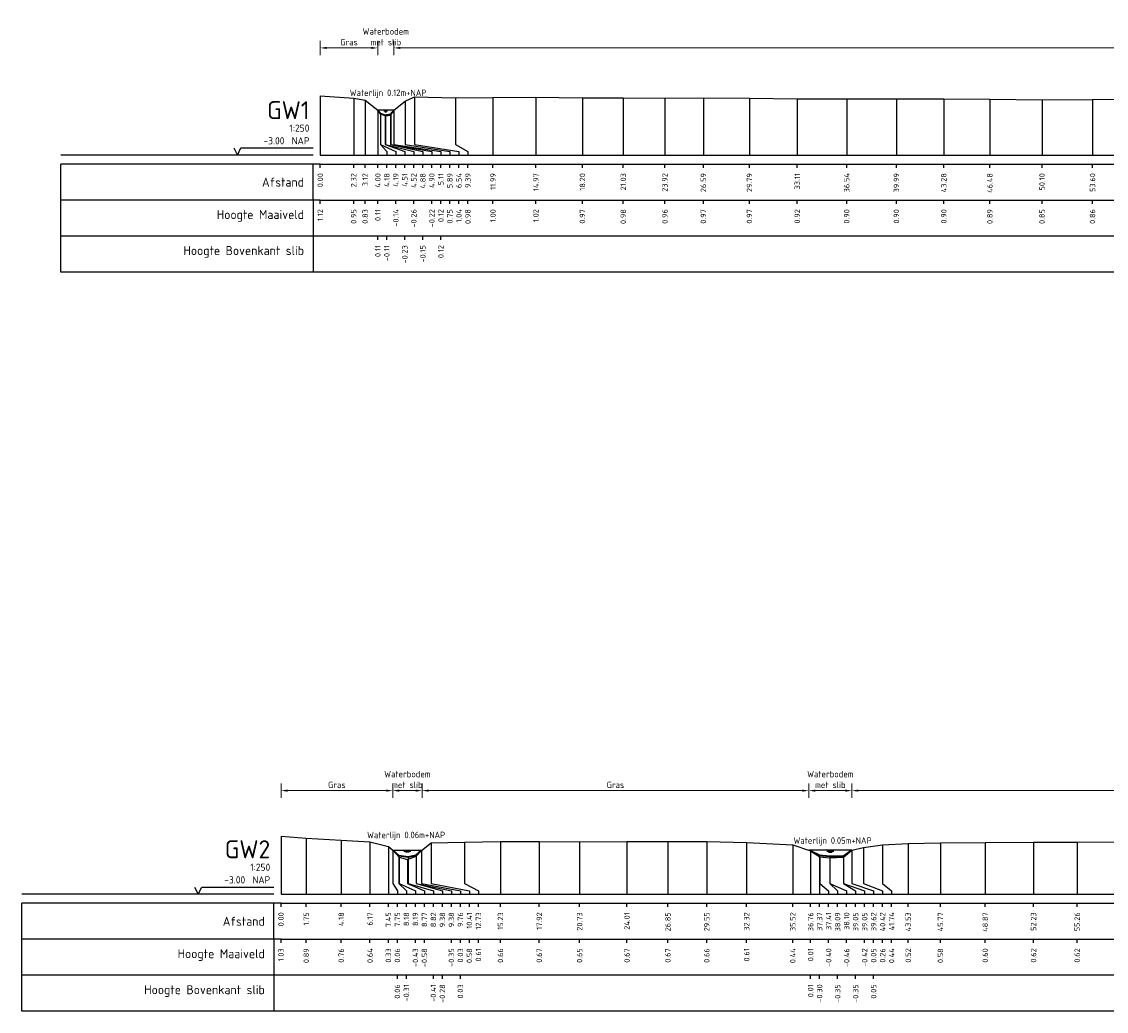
# Model space of a CAD drawing. Header units: metres. Extents: x 132725 to 140175, y 414354 to 417094.
# Tile 21 of 40: x 139679 to 139754, y 417002 to 417071. Entities that reach past the tile are written whole.
import ezdxf
from ezdxf.enums import TextEntityAlignment as Align

# ---------------------------------------------------------------- set-up
doc = ezdxf.new("R2010")
doc.units = ezdxf.units.M
doc.header["$PDMODE"] = 35
doc.header["$PDSIZE"] = 0.075
doc.layers.get('Defpoints').update_dxf_attribs({"true_color": 0x806000})
for name, color, linetype, lineweight in [('B-ME-GW-MAAIVELD-GD', 8, 'GW-MAAIVELD', 25), ('X-ME-AL-PROFIEL_BOVENKANT SLIB-GD', 42, 'Continuous', 35), ('X-XX-AL-DETAIL1-M', 7, 'Continuous', 18), ('X-XX-AL-NAP-T18', 7, 'Continuous', 18)]:
    doc.layers.add(name, color=color, linetype=linetype, lineweight=lineweight)
doc.layers.add('X-ME-AL-PROFIEL_WATERLIJN-GD', color=150, linetype='Continuous')
doc.layers.add('X-ME-AL-PROFIELRASTER-S', color=7, linetype='Continuous')
doc.styles.add('NLCS-ISO-ANNOTATIEF-T18', font='NLCS-ISO.ttf', dxfattribs={"height": 1.8})
doc.styles.add('NLCS-ISO-ANNOTATIVE-T18', font='NLCS-ISO.ttf', dxfattribs={"height": 1.8})
doc.linetypes.add('GW-MAAIVELD', pattern='A,12,[40,NLCS.SHX,S=1,R=0,X=0,Y=-0.5],12', length=24)
doc.dimstyles.new('NLCS-ANNOTATIEF-T18-PIJL_L2_H0', dxfattribs={"dimtxt": 2.5, "dimasz": 1.8, "dimexe": 2, "dimexo": 2, "dimgap": 0.7, "dimtad": 1, "dimzin": 0, "dimdsep": 46, "dimtxsty": 'NLCS-ISO-ANNOTATIEF-T18', "dimcen": 0, "dimdle": 2, "dimclrd": 256, "dimclre": 256, "dimclrt": 10, "dimaunit": 2, "dimadec": 0, "dimazin": 0, "dimtfac": 1, "dimtdec": 3, "dimtofl": 0, "dimtmove": 0, "dimatfit": 3, "dimfxl": 2, "dimfxlon": 1, "dimtfillclr": 256, "dimtolj": 1, "dimtzin": 0, "dimlwd": -1, "dimlwe": -1, "dimarcsym": 0})

# ---------------------------------------------------------------- blocks, each defined once
blk = doc.blocks.new('SAL-PROFIELRASTER-D')
at = {"color": 0, "linetype": 'ByBlock', "lineweight": -2, "flags": 128}
for points in [[(-2, 0), (-72, 0)], [(-24, 2), (-23, 0), (-22, 2), (-2, 2)], [(-72, -12.5), (-72, -2.5)], [(0, -2.5), (-72, -2.5)], [(-2, -12.5), (-2, -2.5)], [(0, -12.5), (-72, -12.5)]]:
    blk.add_lwpolyline(points, dxfattribs=at)
at = {"color": 0, "linetype": 'ByBlock', "lineweight": -2, "style": 'NLCS-ISO-ANNOTATIVE-T18'}
blk.add_text('NAP', height=2, dxfattribs=at).set_placement((-3, 3), align=Align.RIGHT)
blk.add_text('Afstand', height=2.5, dxfattribs=at).set_placement((-4.5, -7.5), align=Align.MIDDLE_RIGHT)
for tag, height, p in [('PROFIELNR', 5, (-3, 10)), ('SCHAAL', 2, (-3, 6.5)), ('NAP', 2, (-9.94, 3))]:
    blk.add_attdef(tag, text='', height=height, dxfattribs=at).set_placement(p, align=Align.RIGHT)
blk = doc.blocks.new('SAL-PROFIELRASTER_BALK_EIND1-D')
at = {"color": 0, "linetype": 'ByBlock', "lineweight": -2, "flags": 128}
for points in [[(0, 0), (1, 0)], [(0, -2.5), (1, -2.5)], [(0, -12.5), (1, -12.5)]]:
    blk.add_lwpolyline(points, dxfattribs=at)
blk = doc.blocks.new('SAL-PROFIELRASTER_BALK-D')
at = {"color": 0, "linetype": 'ByBlock', "lineweight": -2}
for p, q in [((-72, -12.5), (-72, -2.5)), ((-2, -2.5), (-2, -12.5)), ((0, -12.5), (-72, -12.5))]:
    blk.add_line(p, q, dxfattribs=at)
at = {"color": 0, "linetype": 'ByBlock', "lineweight": -2, "style": 'NLCS-ISO-ANNOTATIVE-T18'}
for tag, height, p in [('TITEL1', 2.5, (-4.5, -6.5)), ('TITEL2', 1.5, (-4.5, -9.5))]:
    blk.add_attdef(tag, text='', height=height, dxfattribs=at).set_placement(p, align=Align.MIDDLE_RIGHT)
blk = doc.blocks.new('SAL-PROFIELRASTER_BALK_EIND2-D')
at = {"color": 0, "linetype": 'ByBlock', "lineweight": -2}
blk.add_line((1, -12.5), (0, -12.5), dxfattribs=at)
blk = doc.blocks.new('SAL-PROFIELRASTER_BALK_DATA-D')
at = {"color": 0, "linetype": 'ByBlock', "lineweight": -2}
blk.add_lwpolyline([(0, -3.5), (0, -2.5)], dxfattribs=at)
at = {"color": 0, "linetype": 'ByBlock', "lineweight": -2, "style": 'NLCS-ISO-ANNOTATIVE-T18'}
blk.add_attdef('GETAL', text='', height=1.5, rotation=90, dxfattribs=at).set_placement((0.75, -5), align=Align.RIGHT)
blk = doc.blocks.new('SAL-PROFIELRASTER_AANHAAL-D')
at = {"color": 9, "linetype": 'ByBlock', "lineweight": -2, "flags": 128}
blk.add_lwpolyline([(0, 1), (0, 0)], dxfattribs=at)
blk = doc.blocks.new('SAL-PROFIELRASTER_AANHAAL_STAGGER-D')
at = {"color": 9, "linetype": 'ByBlock', "lineweight": -2, "flags": 128}
for points in [[(0, 0), (0, -0.25)], [(0, -0.25), (1, -0.75)], [(1, -0.75), (1, -1)]]:
    blk.add_lwpolyline(points, dxfattribs=at)
blk = doc.blocks.new('*D49')
at = {"layer": 'Defpoints', "color": 0, "transparency": 16777216}
for p in [(139703.831, 417069.218), (139703.831, 417064.893), (139704.956, 417064.893)]:
    blk.add_point(p, dxfattribs=at)
at = {"layer": 'X-XX-AL-DETAIL1-M', "transparency": 16777216}
for p, q in [((139703.831, 417068.718), (139703.831, 417069.718)), ((139704.956, 417068.718), (139704.956, 417069.718)), ((139703.381, 417069.218), (139702.931, 417069.218)), ((139705.406, 417069.218), (139705.856, 417069.218))]:
    blk.add_line(p, q, dxfattribs=at)
for points in [[(139703.381, 417069.293), (139703.381, 417069.143), (139703.831, 417069.218)], [(139705.406, 417069.293), (139705.406, 417069.143), (139704.956, 417069.218)]]:
    blk.add_solid(points, dxfattribs=at)
at = {"layer": 'X-XX-AL-DETAIL1-M', "color": 10, "transparency": 16777216, "insert": (139704.393, 417069.993), "char_height": 0.45, "attachment_point": 5, "style": 'NLCS-ISO-ANNOTATIEF-T18'}
blk.add_mtext('\\A1;Waterbodem\\Pmet slib', dxfattribs=at)
blk = doc.blocks.new('*D52')
at = {"layer": 'Defpoints', "color": 0, "transparency": 16777216}
for p in [(139699.842, 417069.218), (139699.842, 417065.893), (139703.831, 417064.893)]:
    blk.add_point(p, dxfattribs=at)
at = {"layer": 'X-XX-AL-DETAIL1-M', "transparency": 16777216}
for p, q in [((139699.842, 417068.718), (139699.842, 417069.718)), ((139703.831, 417068.718), (139703.831, 417069.718)), ((139703.381, 417069.218), (139700.292, 417069.218))]:
    blk.add_line(p, q, dxfattribs=at)
for points in [[(139700.292, 417069.293), (139700.292, 417069.143), (139699.842, 417069.218)], [(139703.381, 417069.293), (139703.381, 417069.143), (139703.831, 417069.218)]]:
    blk.add_solid(points, dxfattribs=at)
at = {"layer": 'X-XX-AL-DETAIL1-M', "color": 10, "transparency": 16777216, "insert": (139701.836, 417069.618), "char_height": 0.45, "attachment_point": 5, "style": 'NLCS-ISO-ANNOTATIEF-T18'}
blk.add_mtext('\\A1;Gras', dxfattribs=at)
blk = doc.blocks.new('*D53')
at = {"layer": 'Defpoints', "color": 0, "transparency": 16777216}
for p in [(139704.956, 417069.218), (139704.956, 417064.893), (139821.82, 417064.817)]:
    blk.add_point(p, dxfattribs=at)
at = {"layer": 'X-XX-AL-DETAIL1-M', "transparency": 16777216}
for p, q in [((139704.956, 417068.718), (139704.956, 417069.718)), ((139821.82, 417068.718), (139821.82, 417069.718)), ((139821.37, 417069.218), (139705.406, 417069.218))]:
    blk.add_line(p, q, dxfattribs=at)
for points in [[(139705.406, 417069.293), (139705.406, 417069.143), (139704.956, 417069.218)], [(139821.37, 417069.293), (139821.37, 417069.143), (139821.82, 417069.218)]]:
    blk.add_solid(points, dxfattribs=at)
at = {"layer": 'X-XX-AL-DETAIL1-M', "color": 10, "transparency": 16777216, "insert": (139763.388, 417069.618), "char_height": 0.45, "attachment_point": 5, "style": 'NLCS-ISO-ANNOTATIEF-T18'}
blk.add_mtext('\\A1;Gras', dxfattribs=at)
blk = doc.blocks.new('*D57')
at = {"layer": 'Defpoints', "color": 0, "transparency": 16777216}
for p in [(139704.872, 417017.654), (139704.872, 417013.516), (139706.91, 417013.516)]:
    blk.add_point(p, dxfattribs=at)
at = {"layer": 'X-XX-AL-DETAIL1-M', "transparency": 16777216}
for p, q in [((139704.872, 417017.154), (139704.872, 417018.154)), ((139706.46, 417017.654), (139705.322, 417017.654)), ((139706.91, 417017.154), (139706.91, 417018.154))]:
    blk.add_line(p, q, dxfattribs=at)
for points in [[(139705.322, 417017.729), (139705.322, 417017.579), (139704.872, 417017.654)], [(139706.46, 417017.729), (139706.46, 417017.579), (139706.91, 417017.654)]]:
    blk.add_solid(points, dxfattribs=at)
at = {"layer": 'X-XX-AL-DETAIL1-M', "color": 10, "transparency": 16777216, "insert": (139705.891, 417018.429), "char_height": 0.45, "attachment_point": 5, "style": 'NLCS-ISO-ANNOTATIEF-T18'}
blk.add_mtext('\\A1;Waterbodem\\Pmet slib', dxfattribs=at)
blk = doc.blocks.new('*D58')
at = {"layer": 'Defpoints', "color": 0, "transparency": 16777216}
for p in [(139733.754, 417017.654), (139733.754, 417013.51), (139736.743, 417013.51)]:
    blk.add_point(p, dxfattribs=at)
at = {"layer": 'X-XX-AL-DETAIL1-M', "transparency": 16777216}
for p, q in [((139733.754, 417017.154), (139733.754, 417018.154)), ((139736.293, 417017.654), (139734.204, 417017.654)), ((139736.743, 417017.154), (139736.743, 417018.154))]:
    blk.add_line(p, q, dxfattribs=at)
for points in [[(139734.204, 417017.729), (139734.204, 417017.579), (139733.754, 417017.654)], [(139736.293, 417017.729), (139736.293, 417017.579), (139736.743, 417017.654)]]:
    blk.add_solid(points, dxfattribs=at)
at = {"layer": 'X-XX-AL-DETAIL1-M', "color": 10, "transparency": 16777216, "insert": (139735.248, 417018.429), "char_height": 0.45, "attachment_point": 5, "style": 'NLCS-ISO-ANNOTATIEF-T18'}
blk.add_mtext('\\A1;Waterbodem\\Pmet slib', dxfattribs=at)
blk = doc.blocks.new('*D62')
at = {"layer": 'Defpoints', "color": 0, "transparency": 16777216}
for p in [(139736.743, 417017.654), (139736.743, 417013.51), (139891.279, 417013.503)]:
    blk.add_point(p, dxfattribs=at)
at = {"layer": 'X-XX-AL-DETAIL1-M', "transparency": 16777216}
for p, q in [((139736.743, 417017.154), (139736.743, 417018.154)), ((139890.829, 417017.654), (139737.193, 417017.654)), ((139891.279, 417017.154), (139891.279, 417018.154))]:
    blk.add_line(p, q, dxfattribs=at)
for points in [[(139737.193, 417017.729), (139737.193, 417017.579), (139736.743, 417017.654)], [(139890.829, 417017.729), (139890.829, 417017.579), (139891.279, 417017.654)]]:
    blk.add_solid(points, dxfattribs=at)
at = {"layer": 'X-XX-AL-DETAIL1-M', "color": 10, "transparency": 16777216, "insert": (139870.377, 417018.054), "char_height": 0.45, "attachment_point": 5, "style": 'NLCS-ISO-ANNOTATIEF-T18'}
blk.add_mtext('\\A1;Gras', dxfattribs=at)
blk = doc.blocks.new('*D63')
at = {"layer": 'Defpoints', "color": 0, "transparency": 16777216}
for p in [(139706.91, 417017.654), (139706.91, 417013.516), (139733.754, 417013.51)]:
    blk.add_point(p, dxfattribs=at)
at = {"layer": 'X-XX-AL-DETAIL1-M', "transparency": 16777216}
for p, q in [((139706.91, 417017.154), (139706.91, 417018.154)), ((139733.304, 417017.654), (139707.36, 417017.654)), ((139733.754, 417017.154), (139733.754, 417018.154))]:
    blk.add_line(p, q, dxfattribs=at)
for points in [[(139707.36, 417017.729), (139707.36, 417017.579), (139706.91, 417017.654)], [(139733.304, 417017.729), (139733.304, 417017.579), (139733.754, 417017.654)]]:
    blk.add_solid(points, dxfattribs=at)
at = {"layer": 'X-XX-AL-DETAIL1-M', "color": 10, "transparency": 16777216, "insert": (139720.332, 417018.054), "char_height": 0.45, "attachment_point": 5, "style": 'NLCS-ISO-ANNOTATIEF-T18'}
blk.add_mtext('\\A1;Gras', dxfattribs=at)
blk = doc.blocks.new('*D64')
at = {"layer": 'Defpoints', "color": 0, "transparency": 16777216}
for p in [(139697.121, 417017.654), (139697.121, 417014.486), (139704.872, 417013.516)]:
    blk.add_point(p, dxfattribs=at)
at = {"layer": 'X-XX-AL-DETAIL1-M', "transparency": 16777216}
for p, q in [((139697.121, 417017.154), (139697.121, 417018.154)), ((139704.422, 417017.654), (139697.571, 417017.654)), ((139704.872, 417017.154), (139704.872, 417018.154))]:
    blk.add_line(p, q, dxfattribs=at)
for points in [[(139697.571, 417017.729), (139697.571, 417017.579), (139697.121, 417017.654)], [(139704.422, 417017.729), (139704.422, 417017.579), (139704.872, 417017.654)]]:
    blk.add_solid(points, dxfattribs=at)
at = {"layer": 'X-XX-AL-DETAIL1-M', "color": 10, "transparency": 16777216, "insert": (139700.996, 417018.054), "char_height": 0.45, "attachment_point": 5, "style": 'NLCS-ISO-ANNOTATIEF-T18'}
blk.add_mtext('\\A1;Gras', dxfattribs=at)

msp = doc.modelspace()

# ---------------------------------------------------------------- linework, layer by layer
at = {"layer": 'B-ME-GW-MAAIVELD-GD', "ltscale": 0.1}
for points in [[(139699.842, 417065.893), (139702.163, 417065.722), (139702.957, 417065.599), (139703.839, 417064.886), (139704.033, 417064.634), (139704.361, 417064.515), (139704.747, 417064.554), (139704.956, 417064.893), (139705.735, 417065.521), (139706.382, 417065.812), (139709.235, 417065.754), (139711.831, 417065.77), (139714.81, 417065.792), (139718.04, 417065.742), (139720.872, 417065.754), (139723.764, 417065.738), (139726.432, 417065.747), (139729.632, 417065.741), (139732.948, 417065.694), (139736.381, 417065.673), (139739.83, 417065.673), (139743.122, 417065.673), (139746.318, 417065.659), (139749.939, 417065.622), (139753.444, 417065.633), (139756.727, 417065.669)], [(139697.121, 417014.486), (139698.87, 417014.35), (139701.297, 417014.215), (139703.293, 417014.095), (139704.57, 417013.782), (139704.872, 417013.516), (139705.315, 417013.031), (139705.896, 417012.882), (139706.497, 417013.105), (139706.877, 417013.488), (139707.53, 417014.037), (139709.852, 417014.071), (139712.348, 417014.113), (139715.044, 417014.126), (139717.847, 417014.104), (139721.131, 417014.125), (139723.97, 417014.123), (139726.67, 417014.118), (139729.439, 417014.063), (139732.641, 417013.897), (139733.877, 417013.467), (139734.527, 417013.057), (139735.218, 417012.993), (139736.17, 417013.042), (139736.743, 417013.51), (139737.54, 417013.712), (139738.862, 417013.898), (139740.652, 417013.979), (139742.888, 417014.038), (139745.996, 417014.058), (139749.35, 417014.076), (139752.377, 417014.072), (139755.358, 417014.091)]]:
    msp.add_lwpolyline(points, dxfattribs=at)
at = {"layer": 'X-ME-AL-PROFIEL_BOVENKANT SLIB-GD'}
for points in [[(139703.839, 417064.886), (139704.024, 417064.663), (139704.349, 417064.543), (139704.727, 417064.623), (139704.956, 417064.893)], [(139704.872, 417013.516), (139705.306, 417013.147), (139705.936, 417013.049), (139706.504, 417013.18), (139706.877, 417013.488)], [(139733.877, 417013.467), (139734.489, 417013.162), (139735.214, 417013.105), (139736.17, 417013.111), (139736.743, 417013.51)]]:
    msp.add_lwpolyline(points, dxfattribs=at)
at = {"layer": 'X-ME-AL-PROFIEL_WATERLIJN-GD'}
for points in [[(139704.956, 417064.893), (139703.831, 417064.893)], [(139704.267, 417064.841), (139704.517, 417064.841)], [(139704.323, 417064.791), (139704.448, 417064.791)], [(139704.872, 417013.516), (139706.91, 417013.516)], [(139705.641, 417013.454), (139706.141, 417013.454)], [(139705.766, 417013.395), (139706.016, 417013.395)], [(139736.743, 417013.51), (139733.754, 417013.51)], [(139734.998, 417013.448), (139735.498, 417013.448)], [(139735.123, 417013.389), (139735.373, 417013.389)]]:
    msp.add_lwpolyline(points, dxfattribs=at)

# ---------------------------------------------------------------- block references
at = {"layer": 'X-ME-AL-PROFIELRASTER-S'}
for p, yscale in [((139699.842, 417061.774), 4.119), ((139706.382, 417062.774), 3.038), ((139709.235, 417062.774), 2.98), ((139711.831, 417061.774), 3.996), ((139714.81, 417061.774), 4.018), ((139718.04, 417061.774), 3.968), ((139720.872, 417061.774), 3.98), ((139723.764, 417061.774), 3.964), ((139726.432, 417061.774), 3.973), ((139729.632, 417061.774), 3.967), ((139702.163, 417061.774), 3.948), ((139702.957, 417061.774), 3.825), ((139705.735, 417062.774), 2.747), ((139732.948, 417061.774), 3.92), ((139736.381, 417061.774), 3.899), ((139739.83, 417061.774), 3.899), ((139743.122, 417061.774), 3.899), ((139746.318, 417061.774), 3.885), ((139749.939, 417061.774), 3.848), ((139753.444, 417061.774), 3.859), ((139703.839, 417061.774), 3.112), ((139703.839, 417061.774), 3.112), ((139703.839, 417061.774), 3.112), ((139704.024, 417062.774), 1.889), ((139704.033, 417062.774), 1.86), ((139704.349, 417062.774), 1.769), ((139704.361, 417062.774), 1.741), ((139704.727, 417062.774), 1.849), ((139704.747, 417062.774), 1.78), ((139704.956, 417062.774), 2.119), ((139704.956, 417062.774), 2.119), ((139704.956, 417062.774), 2.119), ((139697.121, 417010.457), 4.029), ((139698.87, 417010.457), 3.893), ((139701.297, 417010.457), 3.758), ((139703.293, 417010.457), 3.638), ((139707.53, 417011.457), 2.58), ((139709.852, 417011.457), 2.614), ((139712.348, 417010.457), 3.656), ((139715.044, 417010.457), 3.669), ((139717.847, 417010.457), 3.647), ((139721.131, 417010.457), 3.668), ((139723.97, 417010.457), 3.666), ((139726.67, 417010.457), 3.661), ((139729.439, 417010.457), 3.606), ((139732.641, 417010.457), 3.44), ((139738.862, 417011.457), 2.441), ((139740.652, 417010.457), 3.522), ((139742.888, 417010.457), 3.581), ((139745.996, 417010.457), 3.601), ((139749.35, 417010.457), 3.619), ((139752.377, 417010.457), 3.615), ((139704.57, 417010.457), 3.325), ((139704.872, 417011.457), 2.059), ((139704.872, 417011.457), 2.059), ((139704.872, 417011.457), 2.059), ((139704.872, 417011.457), 2.059), ((139705.306, 417011.457), 1.69), ((139705.936, 417011.457), 1.592), ((139706.497, 417011.457), 1.648), ((139706.504, 417011.457), 1.723), ((139706.877, 417011.457), 2.031), ((139706.877, 417011.457), 2.031), ((139706.877, 417011.457), 2.031), ((139706.877, 417011.457), 2.031), ((139733.877, 417010.457), 3.01), ((139733.877, 417010.457), 3.01), ((139733.877, 417010.457), 3.01), ((139733.877, 417010.457), 3.01), ((139734.489, 417011.457), 1.705), ((139734.527, 417011.457), 1.6), ((139735.214, 417011.457), 1.648), ((139736.17, 417011.457), 1.654), ((139736.743, 417011.457), 2.053), ((139736.743, 417011.457), 2.053), ((139736.743, 417011.457), 2.053), ((139736.743, 417011.457), 2.053), ((139737.54, 417011.457), 2.255), ((139705.315, 417011.457), 1.574), ((139705.896, 417011.457), 1.425), ((139735.218, 417011.457), 1.536), ((139736.17, 417011.457), 1.585)]:
    msp.add_blockref('SAL-PROFIELRASTER_AANHAAL-D', p, dxfattribs=dict(at, yscale=yscale))
at = {"layer": 'X-ME-AL-PROFIELRASTER-S', "xscale": 0.25, "yscale": 0.25, "zscale": 0.25}
for name, p, values in [('SAL-PROFIELRASTER-D', (139699.842, 417061.774), {'PROFIELNR': 'GW1', 'SCHAAL': '1:250', 'NAP': '-3.00'}), ('SAL-PROFIELRASTER_BALK_DATA-D', (139699.842, 417061.774), {'GETAL': '0.00'}), ('SAL-PROFIELRASTER_BALK_DATA-D', (139702.163, 417061.774), {'GETAL': '2.32'}), ('SAL-PROFIELRASTER_BALK_DATA-D', (139702.957, 417061.774), {'GETAL': '3.12'}), ('SAL-PROFIELRASTER_BALK_DATA-D', (139703.839, 417061.774), {'GETAL': '4.00'}), ('SAL-PROFIELRASTER_BALK_DATA-D', (139703.839, 417061.774), {'GETAL': '4.00'}), ('SAL-PROFIELRASTER_BALK_DATA-D', (139703.839, 417061.774), {'GETAL': '4.00'}), ('SAL-PROFIELRASTER_BALK_DATA-D', (139704.464, 417061.774), {'GETAL': '4.18'}), ('SAL-PROFIELRASTER_BALK_DATA-D', (139705.089, 417061.774), {'GETAL': '4.19'}), ('SAL-PROFIELRASTER_BALK_DATA-D', (139705.714, 417061.774), {'GETAL': '4.51'}), ('SAL-PROFIELRASTER_BALK_DATA-D', (139706.339, 417061.774), {'GETAL': '4.52'}), ('SAL-PROFIELRASTER_BALK_DATA-D', (139706.964, 417061.774), {'GETAL': '4.88'}), ('SAL-PROFIELRASTER_BALK_DATA-D', (139707.589, 417061.774), {'GETAL': '4.90'}), ('SAL-PROFIELRASTER_BALK_DATA-D', (139708.214, 417061.774), {'GETAL': '5.11'}), ('SAL-PROFIELRASTER_BALK_DATA-D', (139708.214, 417061.774), {'GETAL': '5.11'}), ('SAL-PROFIELRASTER_BALK_DATA-D', (139708.214, 417061.774), {'GETAL': '5.11'}), ('SAL-PROFIELRASTER_BALK_DATA-D', (139708.839, 417061.774), {'GETAL': '5.89'}), ('SAL-PROFIELRASTER_BALK_DATA-D', (139709.464, 417061.774), {'GETAL': '6.54'}), ('SAL-PROFIELRASTER_BALK_DATA-D', (139710.089, 417061.774), {'GETAL': '9.39'}), ('SAL-PROFIELRASTER_BALK_DATA-D', (139711.831, 417061.774), {'GETAL': '11.99'}), ('SAL-PROFIELRASTER_BALK_DATA-D', (139714.81, 417061.774), {'GETAL': '14.97'}), ('SAL-PROFIELRASTER_BALK_DATA-D', (139718.04, 417061.774), {'GETAL': '18.20'}), ('SAL-PROFIELRASTER_BALK_DATA-D', (139720.872, 417061.774), {'GETAL': '21.03'}), ('SAL-PROFIELRASTER_BALK_DATA-D', (139723.764, 417061.774), {'GETAL': '23.92'}), ('SAL-PROFIELRASTER_BALK_DATA-D', (139726.432, 417061.774), {'GETAL': '26.59'}), ('SAL-PROFIELRASTER_BALK_DATA-D', (139729.632, 417061.774), {'GETAL': '29.79'}), ('SAL-PROFIELRASTER_BALK_DATA-D', (139732.948, 417061.774), {'GETAL': '33.11'}), ('SAL-PROFIELRASTER_BALK_DATA-D', (139736.381, 417061.774), {'GETAL': '36.54'}), ('SAL-PROFIELRASTER_BALK_DATA-D', (139739.83, 417061.774), {'GETAL': '39.99'}), ('SAL-PROFIELRASTER_BALK_DATA-D', (139743.122, 417061.774), {'GETAL': '43.28'}), ('SAL-PROFIELRASTER_BALK_DATA-D', (139746.318, 417061.774), {'GETAL': '46.48'}), ('SAL-PROFIELRASTER_BALK_DATA-D', (139749.939, 417061.774), {'GETAL': '50.10'}), ('SAL-PROFIELRASTER_BALK_DATA-D', (139753.444, 417061.774), {'GETAL': '53.60'}), ('SAL-PROFIELRASTER_BALK-D', (139699.842, 417059.274), {'TITEL1': 'Hoogte Maaiveld'}), ('SAL-PROFIELRASTER_BALK_DATA-D', (139699.842, 417059.274), {'GETAL': '1.12'}), ('SAL-PROFIELRASTER_BALK_DATA-D', (139702.163, 417059.274), {'GETAL': '0.95'}), ('SAL-PROFIELRASTER_BALK_DATA-D', (139702.957, 417059.274), {'GETAL': '0.83'}), ('SAL-PROFIELRASTER_BALK_DATA-D', (139703.839, 417059.274), {'GETAL': '0.11'}), ('SAL-PROFIELRASTER_BALK_DATA-D', (139705.089, 417059.274), {'GETAL': '-0.14'}), ('SAL-PROFIELRASTER_BALK_DATA-D', (139706.339, 417059.274), {'GETAL': '-0.26'}), ('SAL-PROFIELRASTER_BALK_DATA-D', (139707.589, 417059.274), {'GETAL': '-0.22'}), ('SAL-PROFIELRASTER_BALK_DATA-D', (139708.214, 417059.274), {'GETAL': '0.12'}), ('SAL-PROFIELRASTER_BALK_DATA-D', (139708.839, 417059.274), {'GETAL': '0.75'}), ('SAL-PROFIELRASTER_BALK_DATA-D', (139709.464, 417059.274), {'GETAL': '1.04'}), ('SAL-PROFIELRASTER_BALK_DATA-D', (139710.089, 417059.274), {'GETAL': '0.98'}), ('SAL-PROFIELRASTER_BALK_DATA-D', (139711.831, 417059.274), {'GETAL': '1.00'}), ('SAL-PROFIELRASTER_BALK_DATA-D', (139714.81, 417059.274), {'GETAL': '1.02'}), ('SAL-PROFIELRASTER_BALK_DATA-D', (139718.04, 417059.274), {'GETAL': '0.97'}), ('SAL-PROFIELRASTER_BALK_DATA-D', (139720.872, 417059.274), {'GETAL': '0.98'}), ('SAL-PROFIELRASTER_BALK_DATA-D', (139723.764, 417059.274), {'GETAL': '0.96'}), ('SAL-PROFIELRASTER_BALK_DATA-D', (139726.432, 417059.274), {'GETAL': '0.97'}), ('SAL-PROFIELRASTER_BALK_DATA-D', (139729.632, 417059.274), {'GETAL': '0.97'}), ('SAL-PROFIELRASTER_BALK_DATA-D', (139732.948, 417059.274), {'GETAL': '0.92'}), ('SAL-PROFIELRASTER_BALK_DATA-D', (139736.381, 417059.274), {'GETAL': '0.90'}), ('SAL-PROFIELRASTER_BALK_DATA-D', (139739.83, 417059.274), {'GETAL': '0.90'}), ('SAL-PROFIELRASTER_BALK_DATA-D', (139743.122, 417059.274), {'GETAL': '0.90'}), ('SAL-PROFIELRASTER_BALK_DATA-D', (139746.318, 417059.274), {'GETAL': '0.89'}), ('SAL-PROFIELRASTER_BALK_DATA-D', (139749.939, 417059.274), {'GETAL': '0.85'}), ('SAL-PROFIELRASTER_BALK_DATA-D', (139753.444, 417059.274), {'GETAL': '0.86'}), ('SAL-PROFIELRASTER_BALK-D', (139699.842, 417056.774), {'TITEL1': 'Hoogte Bovenkant slib'}), ('SAL-PROFIELRASTER_BALK_DATA-D', (139703.839, 417056.774), {'GETAL': '0.11'}), ('SAL-PROFIELRASTER_BALK_DATA-D', (139704.464, 417056.774), {'GETAL': '-0.11'}), ('SAL-PROFIELRASTER_BALK_DATA-D', (139705.714, 417056.774), {'GETAL': '-0.23'}), ('SAL-PROFIELRASTER_BALK_DATA-D', (139706.964, 417056.774), {'GETAL': '-0.15'}), ('SAL-PROFIELRASTER_BALK_DATA-D', (139708.214, 417056.774), {'GETAL': '0.12'}), ('SAL-PROFIELRASTER-D', (139697.121, 417010.457), {'PROFIELNR': 'GW2', 'SCHAAL': '1:250', 'NAP': '-3.00'}), ('SAL-PROFIELRASTER_BALK_DATA-D', (139697.121, 417010.457), {'GETAL': '0.00'}), ('SAL-PROFIELRASTER_BALK_DATA-D', (139698.87, 417010.457), {'GETAL': '1.75'}), ('SAL-PROFIELRASTER_BALK_DATA-D', (139701.297, 417010.457), {'GETAL': '4.18'}), ('SAL-PROFIELRASTER_BALK_DATA-D', (139703.293, 417010.457), {'GETAL': '6.17'}), ('SAL-PROFIELRASTER_BALK_DATA-D', (139704.57, 417010.457), {'GETAL': '7.45'}), ('SAL-PROFIELRASTER_BALK_DATA-D', (139705.195, 417010.457), {'GETAL': '7.75'}), ('SAL-PROFIELRASTER_BALK_DATA-D', (139705.195, 417010.457), {'GETAL': '7.75'}), ('SAL-PROFIELRASTER_BALK_DATA-D', (139705.195, 417010.457), {'GETAL': '7.75'}), ('SAL-PROFIELRASTER_BALK_DATA-D', (139705.195, 417010.457), {'GETAL': '7.75'}), ('SAL-PROFIELRASTER_BALK_DATA-D', (139705.82, 417010.457), {'GETAL': '8.18'}), ('SAL-PROFIELRASTER_BALK_DATA-D', (139706.445, 417010.457), {'GETAL': '8.19'}), ('SAL-PROFIELRASTER_BALK_DATA-D', (139707.07, 417010.457), {'GETAL': '8.77'}), ('SAL-PROFIELRASTER_BALK_DATA-D', (139707.695, 417010.457), {'GETAL': '8.82'}), ('SAL-PROFIELRASTER_BALK_DATA-D', (139708.32, 417010.457), {'GETAL': '9.38'}), ('SAL-PROFIELRASTER_BALK_DATA-D', (139708.945, 417010.457), {'GETAL': '9.38'}), ('SAL-PROFIELRASTER_BALK_DATA-D', (139709.57, 417010.457), {'GETAL': '9.76'}), ('SAL-PROFIELRASTER_BALK_DATA-D', (139709.57, 417010.457), {'GETAL': '9.76'}), ('SAL-PROFIELRASTER_BALK_DATA-D', (139709.57, 417010.457), {'GETAL': '9.76'}), ('SAL-PROFIELRASTER_BALK_DATA-D', (139709.57, 417010.457), {'GETAL': '9.76'}), ('SAL-PROFIELRASTER_BALK_DATA-D', (139710.195, 417010.457), {'GETAL': '10.41'}), ('SAL-PROFIELRASTER_BALK_DATA-D', (139710.82, 417010.457), {'GETAL': '12.73'}), ('SAL-PROFIELRASTER_BALK_DATA-D', (139712.348, 417010.457), {'GETAL': '15.23'}), ('SAL-PROFIELRASTER_BALK_DATA-D', (139715.044, 417010.457), {'GETAL': '17.92'}), ('SAL-PROFIELRASTER_BALK_DATA-D', (139717.847, 417010.457), {'GETAL': '20.73'}), ('SAL-PROFIELRASTER_BALK_DATA-D', (139721.131, 417010.457), {'GETAL': '24.01'}), ('SAL-PROFIELRASTER_BALK_DATA-D', (139723.97, 417010.457), {'GETAL': '26.85'}), ('SAL-PROFIELRASTER_BALK_DATA-D', (139726.67, 417010.457), {'GETAL': '29.55'}), ('SAL-PROFIELRASTER_BALK_DATA-D', (139729.439, 417010.457), {'GETAL': '32.32'}), ('SAL-PROFIELRASTER_BALK_DATA-D', (139732.641, 417010.457), {'GETAL': '35.52'}), ('SAL-PROFIELRASTER_BALK_DATA-D', (139733.877, 417010.457), {'GETAL': '36.76'}), ('SAL-PROFIELRASTER_BALK_DATA-D', (139733.877, 417010.457), {'GETAL': '36.76'}), ('SAL-PROFIELRASTER_BALK_DATA-D', (139733.877, 417010.457), {'GETAL': '36.76'}), ('SAL-PROFIELRASTER_BALK_DATA-D', (139733.877, 417010.457), {'GETAL': '36.76'}), ('SAL-PROFIELRASTER_BALK_DATA-D', (139734.502, 417010.457), {'GETAL': '37.37'}), ('SAL-PROFIELRASTER_BALK_DATA-D', (139735.127, 417010.457), {'GETAL': '37.41'}), ('SAL-PROFIELRASTER_BALK_DATA-D', (139735.752, 417010.457), {'GETAL': '38.09'}), ('SAL-PROFIELRASTER_BALK_DATA-D', (139736.377, 417010.457), {'GETAL': '38.10'}), ('SAL-PROFIELRASTER_BALK_DATA-D', (139737.002, 417010.457), {'GETAL': '39.05'}), ('SAL-PROFIELRASTER_BALK_DATA-D', (139737.627, 417010.457), {'GETAL': '39.05'}), ('SAL-PROFIELRASTER_BALK_DATA-D', (139738.252, 417010.457), {'GETAL': '39.62'}), ('SAL-PROFIELRASTER_BALK_DATA-D', (139738.252, 417010.457), {'GETAL': '39.62'}), ('SAL-PROFIELRASTER_BALK_DATA-D', (139738.252, 417010.457), {'GETAL': '39.62'}), ('SAL-PROFIELRASTER_BALK_DATA-D', (139738.252, 417010.457), {'GETAL': '39.62'}), ('SAL-PROFIELRASTER_BALK_DATA-D', (139738.877, 417010.457), {'GETAL': '40.42'}), ('SAL-PROFIELRASTER_BALK_DATA-D', (139739.502, 417010.457), {'GETAL': '41.74'}), ('SAL-PROFIELRASTER_BALK_DATA-D', (139740.652, 417010.457), {'GETAL': '43.53'}), ('SAL-PROFIELRASTER_BALK_DATA-D', (139742.888, 417010.457), {'GETAL': '45.77'}), ('SAL-PROFIELRASTER_BALK_DATA-D', (139745.996, 417010.457), {'GETAL': '48.87'}), ('SAL-PROFIELRASTER_BALK_DATA-D', (139749.35, 417010.457), {'GETAL': '52.23'}), ('SAL-PROFIELRASTER_BALK_DATA-D', (139752.377, 417010.457), {'GETAL': '55.26'}), ('SAL-PROFIELRASTER_BALK-D', (139697.121, 417007.957), {'TITEL1': 'Hoogte Maaiveld'}), ('SAL-PROFIELRASTER_BALK_DATA-D', (139697.121, 417007.957), {'GETAL': '1.03'}), ('SAL-PROFIELRASTER_BALK_DATA-D', (139698.87, 417007.957), {'GETAL': '0.89'}), ('SAL-PROFIELRASTER_BALK_DATA-D', (139701.297, 417007.957), {'GETAL': '0.76'}), ('SAL-PROFIELRASTER_BALK_DATA-D', (139703.293, 417007.957), {'GETAL': '0.64'}), ('SAL-PROFIELRASTER_BALK_DATA-D', (139704.57, 417007.957), {'GETAL': '0.33'}), ('SAL-PROFIELRASTER_BALK_DATA-D', (139705.195, 417007.957), {'GETAL': '0.06'}), ('SAL-PROFIELRASTER_BALK_DATA-D', (139706.445, 417007.957), {'GETAL': '-0.43'}), ('SAL-PROFIELRASTER_BALK_DATA-D', (139707.07, 417007.957), {'GETAL': '-0.58'}), ('SAL-PROFIELRASTER_BALK_DATA-D', (139708.945, 417007.957), {'GETAL': '-0.35'}), ('SAL-PROFIELRASTER_BALK_DATA-D', (139709.57, 417007.957), {'GETAL': '0.03'}), ('SAL-PROFIELRASTER_BALK_DATA-D', (139710.195, 417007.957), {'GETAL': '0.58'}), ('SAL-PROFIELRASTER_BALK_DATA-D', (139710.82, 417007.957), {'GETAL': '0.61'}), ('SAL-PROFIELRASTER_BALK_DATA-D', (139712.348, 417007.957), {'GETAL': '0.66'}), ('SAL-PROFIELRASTER_BALK_DATA-D', (139715.044, 417007.957), {'GETAL': '0.67'}), ('SAL-PROFIELRASTER_BALK_DATA-D', (139717.847, 417007.957), {'GETAL': '0.65'}), ('SAL-PROFIELRASTER_BALK_DATA-D', (139721.131, 417007.957), {'GETAL': '0.67'}), ('SAL-PROFIELRASTER_BALK_DATA-D', (139723.97, 417007.957), {'GETAL': '0.67'}), ('SAL-PROFIELRASTER_BALK_DATA-D', (139726.67, 417007.957), {'GETAL': '0.66'}), ('SAL-PROFIELRASTER_BALK_DATA-D', (139729.439, 417007.957), {'GETAL': '0.61'}), ('SAL-PROFIELRASTER_BALK_DATA-D', (139732.641, 417007.957), {'GETAL': '0.44'}), ('SAL-PROFIELRASTER_BALK_DATA-D', (139733.877, 417007.957), {'GETAL': '0.01'}), ('SAL-PROFIELRASTER_BALK_DATA-D', (139735.127, 417007.957), {'GETAL': '-0.40'}), ('SAL-PROFIELRASTER_BALK_DATA-D', (139736.377, 417007.957), {'GETAL': '-0.46'}), ('SAL-PROFIELRASTER_BALK_DATA-D', (139737.627, 417007.957), {'GETAL': '-0.42'}), ('SAL-PROFIELRASTER_BALK_DATA-D', (139738.252, 417007.957), {'GETAL': '0.05'}), ('SAL-PROFIELRASTER_BALK_DATA-D', (139738.877, 417007.957), {'GETAL': '0.26'}), ('SAL-PROFIELRASTER_BALK_DATA-D', (139739.502, 417007.957), {'GETAL': '0.44'}), ('SAL-PROFIELRASTER_BALK_DATA-D', (139740.652, 417007.957), {'GETAL': '0.52'}), ('SAL-PROFIELRASTER_BALK_DATA-D', (139742.888, 417007.957), {'GETAL': '0.58'}), ('SAL-PROFIELRASTER_BALK_DATA-D', (139745.996, 417007.957), {'GETAL': '0.60'}), ('SAL-PROFIELRASTER_BALK_DATA-D', (139749.35, 417007.957), {'GETAL': '0.62'}), ('SAL-PROFIELRASTER_BALK_DATA-D', (139752.377, 417007.957), {'GETAL': '0.62'}), ('SAL-PROFIELRASTER_BALK-D', (139697.121, 417005.457), {'TITEL1': 'Hoogte Bovenkant slib'}), ('SAL-PROFIELRASTER_BALK_DATA-D', (139705.195, 417005.457), {'GETAL': '0.06'}), ('SAL-PROFIELRASTER_BALK_DATA-D', (139705.82, 417005.457), {'GETAL': '-0.31'}), ('SAL-PROFIELRASTER_BALK_DATA-D', (139707.695, 417005.457), {'GETAL': '-0.41'}), ('SAL-PROFIELRASTER_BALK_DATA-D', (139708.32, 417005.457), {'GETAL': '-0.28'}), ('SAL-PROFIELRASTER_BALK_DATA-D', (139709.57, 417005.457), {'GETAL': '0.03'}), ('SAL-PROFIELRASTER_BALK_DATA-D', (139733.877, 417005.457), {'GETAL': '0.01'}), ('SAL-PROFIELRASTER_BALK_DATA-D', (139734.502, 417005.457), {'GETAL': '-0.30'}), ('SAL-PROFIELRASTER_BALK_DATA-D', (139735.752, 417005.457), {'GETAL': '-0.35'}), ('SAL-PROFIELRASTER_BALK_DATA-D', (139737.002, 417005.457), {'GETAL': '-0.35'}), ('SAL-PROFIELRASTER_BALK_DATA-D', (139738.252, 417005.457), {'GETAL': '0.05'})]:
    msp.add_blockref(name, p, dxfattribs=at).add_auto_attribs(values)
at = {"layer": 'X-ME-AL-PROFIELRASTER-S'}
for p, xscale, zscale in [((139704.024, 417062.774), 0.44052711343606, 0.44052711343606), ((139704.033, 417062.774), 1.056127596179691, 1.056127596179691), ((139704.349, 417062.774), 1.36496776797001, 1.36496776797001), ((139704.361, 417062.774), 1.97805569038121, 1.97805569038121), ((139704.727, 417062.774), 2.23778941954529, 2.23778941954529), ((139704.747, 417062.774), 2.84270874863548, 2.84270874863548), ((139704.956, 417062.774), 3.25815760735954, 3.25815760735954), ((139704.956, 417062.774), 3.25815760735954, 3.25815760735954), ((139704.956, 417062.774), 3.25815760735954, 3.25815760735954), ((139705.735, 417062.774), 3.10406019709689, 3.10406019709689), ((139706.382, 417062.774), 3.082236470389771, 3.082236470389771), ((139709.235, 417062.774), 0.8547864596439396, 0.8547864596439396), ((139704.872, 417011.457), 0.3230678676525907, 0.3230678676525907), ((139704.872, 417011.457), 0.3230678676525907, 0.3230678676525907), ((139704.872, 417011.457), 0.3230678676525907, 0.3230678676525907), ((139704.872, 417011.457), 0.3230678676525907, 0.3230678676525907), ((139705.306, 417011.457), 0.5144175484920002, 0.5144175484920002), ((139705.315, 417011.457), 1.130484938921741, 1.130484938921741), ((139705.896, 417011.457), 1.17449014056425, 1.17449014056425), ((139705.936, 417011.457), 1.759031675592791, 1.759031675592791), ((139706.497, 417011.457), 2.447902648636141, 2.447902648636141), ((139706.504, 417011.457), 1.816540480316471, 1.816540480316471), ((139706.877, 417011.457), 2.693199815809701, 2.693199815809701), ((139706.877, 417011.457), 2.693199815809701, 2.693199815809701), ((139706.877, 417011.457), 2.693199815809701, 2.693199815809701), ((139706.877, 417011.457), 2.693199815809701, 2.693199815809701), ((139707.53, 417011.457), 2.665293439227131, 2.665293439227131), ((139709.852, 417011.457), 0.9678233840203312, 0.9678233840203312), ((139734.489, 417011.457), 0.01282249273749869, 0.01282249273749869), ((139734.527, 417011.457), 0.6002892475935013, 0.6002892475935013), ((139735.214, 417011.457), 0.5384959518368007, 0.5384959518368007), ((139735.218, 417011.457), 1.159410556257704, 1.159410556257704), ((139736.17, 417011.457), 0.8318139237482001, 0.8318139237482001), ((139736.17, 417011.457), 1.457229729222, 1.457229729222), ((139736.743, 417011.457), 1.509030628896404, 1.509030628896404), ((139736.743, 417011.457), 1.509030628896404, 1.509030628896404), ((139736.743, 417011.457), 1.509030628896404, 1.509030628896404), ((139736.743, 417011.457), 1.509030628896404, 1.509030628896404), ((139737.54, 417011.457), 1.336693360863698, 1.336693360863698), ((139738.862, 417011.457), 0.6403124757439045, 0.6403124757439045)]:
    msp.add_blockref('SAL-PROFIELRASTER_AANHAAL_STAGGER-D', p, dxfattribs=dict(at, xscale=xscale, zscale=zscale))
at = {"layer": 'X-ME-AL-PROFIELRASTER-S', "yscale": 0.25}
for name, p, xscale, zscale in [('SAL-PROFIELRASTER_BALK_EIND1-D', (139699.842, 417061.774), 197, 194.4313743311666), ('SAL-PROFIELRASTER_BALK_EIND2-D', (139699.842, 417059.274), 197, 194.4313743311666), ('SAL-PROFIELRASTER_BALK_EIND2-D', (139699.842, 417056.774), 197, 194.4313743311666), ('SAL-PROFIELRASTER_BALK_EIND1-D', (139697.121, 417010.457), 279.5, 277.3284274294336), ('SAL-PROFIELRASTER_BALK_EIND2-D', (139697.121, 417007.957), 279.5, 277.3284274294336), ('SAL-PROFIELRASTER_BALK_EIND2-D', (139697.121, 417005.457), 279.5, 277.3284274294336)]:
    msp.add_blockref(name, p, dxfattribs=dict(at, xscale=xscale, zscale=zscale))

# ---------------------------------------------------------------- texts
at = {"layer": 'X-XX-AL-NAP-T18', "color": 10, "char_height": 0.45, "width": 15.43377, "attachment_point": 7, "style": 'NLCS-ISO-ANNOTATIEF-T18'}
for s, insert in [('Waterlijn 0.12m+NAP', (139701.889, 417065.742)), ('Waterlijn 0.06m+NAP', (139703.091, 417014.215)), ('Waterlijn 0.05m+NAP', (139732.687, 417013.828))]:
    msp.add_mtext(s, dxfattribs=dict(at, insert=insert))

# ---------------------------------------------------------------- dimensions: what is measured, and where the dimension line sits
at = {"layer": 'X-XX-AL-DETAIL1-M'}
for base, p1, p2, text, picture, middle in [((139703.831, 417069.218), (139704.956, 417064.893), (139703.831, 417064.893), 'Waterbodem\\Pmet slib', '*D49', (139704.393, 417069.218)), ((139699.842, 417069.218), (139703.831, 417064.893), (139699.842, 417065.893), 'Gras', '*D52', (139701.836, 417069.218)), ((139704.956, 417069.218), (139821.82, 417064.817), (139704.956, 417064.893), 'Gras', '*D53', (139763.388, 417069.218)), ((139704.872, 417017.654), (139706.91, 417013.516), (139704.872, 417013.516), 'Waterbodem\\Pmet slib', '*D57', (139705.891, 417017.654)), ((139733.754, 417017.654), (139736.743, 417013.51), (139733.754, 417013.51), 'Waterbodem\\Pmet slib', '*D58', (139735.248, 417017.654)), ((139697.121, 417017.654), (139704.872, 417013.516), (139697.121, 417014.486), 'Gras', '*D64', (139700.996, 417017.654)), ((139706.91, 417017.654), (139733.754, 417013.51), (139706.91, 417013.516), 'Gras', '*D63', (139720.332, 417017.654)), ((139736.743, 417017.654), (139891.279, 417013.503), (139736.743, 417013.51), 'Gras', '*D62', (139870.377, 417017.654))]:
    dim = msp.add_linear_dim(base=base, p1=p1, p2=p2, text=text, dimstyle='NLCS-ANNOTATIEF-T18-PIJL_L2_H0', dxfattribs=at)
    dim.commit()
    dim.dimension.update_dxf_attribs({"geometry": picture, "text_midpoint": middle, "dimtype": 160})

doc.saveas('drawing.dxf')
